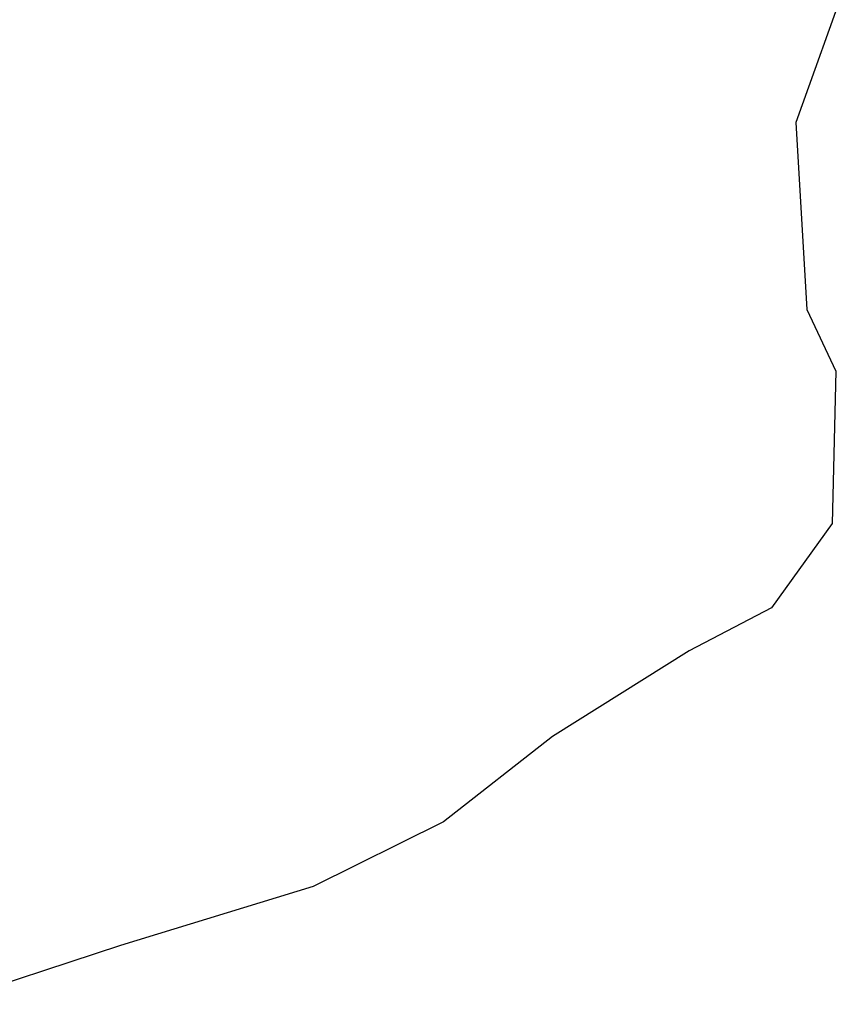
# Model space of a CAD drawing. Header units: feet. Extents: x 18803 to 104580, y -6601 to 116448.
# Tile 41 of 102: x 26538 to 27169, y 91976 to 92727. Entities that reach past the tile are written whole.
import ezdxf

# ---------------------------------------------------------------- set-up
doc = ezdxf.new("R2010")
doc.units = ezdxf.units.FT
doc.header["$LTSCALE"] = 100
doc.header["$MEASUREMENT"] = 0
doc.layers.add('SL-VICINITY MAP', color=2, linetype='Continuous')

msp = doc.modelspace()

# ---------------------------------------------------------------- linework, layer by layer
at = {"layer": 'SL-VICINITY MAP'}
msp.add_lwpolyline([(27169.37667459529, 92759.72311934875), (27129.47508606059, 92648.15441585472), (27137.71643792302, 92505.83182029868), (27159.80933395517, 92458.75594776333), (27156.94963069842, 92342.60504812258), (27110.7820288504, 92278.40588439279), (27048.12662830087, 92245.55807330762), (26943.91990524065, 92180.26098505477), (26860.8172154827, 92115.3622682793), (26761.55605671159, 92065.98977527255), (26614.69850318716, 92020.99482142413), (26478.39283061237, 91976.19912623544)], dxfattribs=at)

doc.saveas('drawing.dxf')
